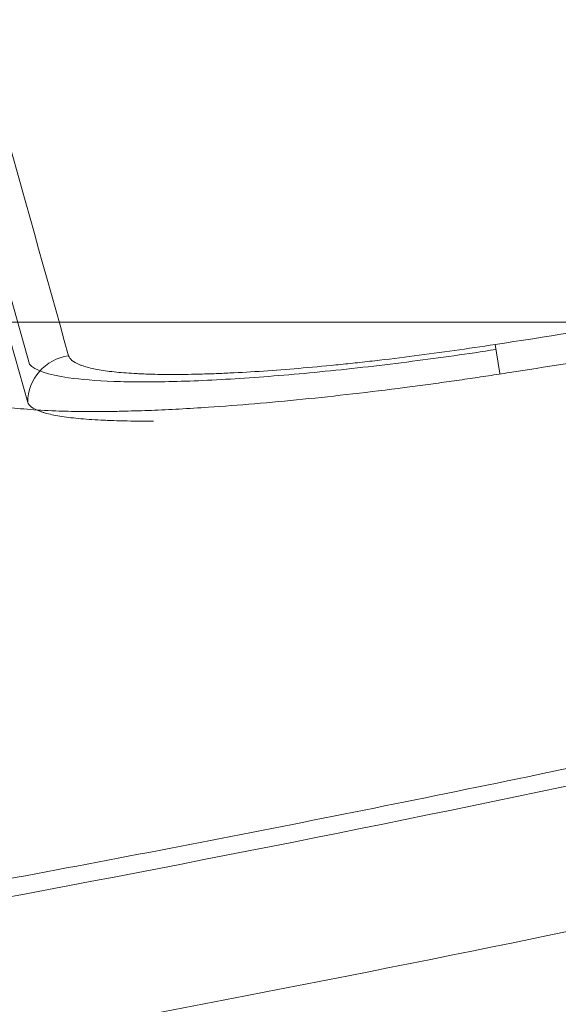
# Model space of a CAD drawing. Header units: millimetres. Extents: x -771 to 771, y -301 to 2485.
# Tile 233 of 256: x 277 to 311, y -43 to 19. Entities that reach past the tile are written whole.
import ezdxf

# ---------------------------------------------------------------- set-up
doc = ezdxf.new("R2010")
doc.units = ezdxf.units.MM
doc.layers.add('ORTHO$2', color=7, linetype='Continuous', true_color=0xffffff)
doc.layers.add('ORTHO$3', color=7, linetype='Continuous', true_color=0xffffff)

msp = doc.modelspace()

# ---------------------------------------------------------------- linework, layer by layer
at = {"layer": 'ORTHO$2', "color": 155, "linetype": 'Continuous', "lineweight": 13}
for p, q in [((277.539, -2.656), (269.034, 27.489)), ((306.954, -1.409), (307.237, -3.25))]:
    msp.add_line(p, q, dxfattribs=at)
msp.add_ellipse((280.423, -5.064), major_axis=(-2.886, -0.821), ratio=0.991947, start_param=4.57674, end_param=6.00402, dxfattribs=at)
for points in [[(280.007, -2.117), (277.123, 8.168), (274.238, 18.546), (271.351, 29.009)], [(268.654, 26.048), (271.577, 15.588), (274.501, 5.215), (277.425, -5.065)]]:
    msp.add_open_spline(points, degree=3, dxfattribs=at)
for points, knots in [([(184.374, -49.542), (198.444, -47.77), (212.463, -45.805), (240.401, -41.505), (254.32, -39.169), (275.127, -35.399), (282.051, -34.097), (295.875, -31.407), (302.775, -30.018), (323.441, -25.726), (337.173, -22.694), (364.549, -16.312), (378.193, -12.961), (398.599, -7.711), (405.39, -5.925), (418.954, -2.28), (425.726, -0.422), (439.251, 3.361), (452.757, 7.211), (472.961, 13.179), (486.397, 17.277), (499.816, 21.43), (506.518, 23.535), (513.212, 25.665)], [0, 0, 0, 0, 0.125, 0.125, 0.25, 0.25, 0.3125, 0.3125, 0.375, 0.375, 0.5, 0.5, 0.625, 0.625, 0.6875, 0.6875, 0.75, 0.75, 0.8125, 0.875, 0.9375, 0.9375, 1, 1, 1, 1]), ([(184.374, -49.542), (198.444, -47.77), (212.463, -45.805), (240.401, -41.505), (254.32, -39.169), (275.127, -35.399), (282.051, -34.097), (295.875, -31.407), (302.775, -30.018), (323.441, -25.726), (337.173, -22.694), (364.549, -16.312), (378.193, -12.961), (398.599, -7.711), (405.39, -5.925), (418.954, -2.28), (425.726, -0.422), (439.251, 3.361), (452.757, 7.211), (472.961, 13.179), (486.397, 17.277), (499.816, 21.43), (506.518, 23.535), (513.212, 25.665)], [0, 0, 0, 0, 0.125, 0.125, 0.25, 0.25, 0.3125, 0.3125, 0.375, 0.375, 0.5, 0.5, 0.625, 0.625, 0.6875, 0.6875, 0.75, 0.75, 0.8125, 0.875, 0.9375, 0.9375, 1, 1, 1, 1]), ([(510.938, 24.454), (492.316, 18.446), (473.61, 12.644), (425.445, -1.571), (395.834, -9.624), (336.086, -24.223), (306.041, -30.746), (245.573, -42.06), (215.14, -46.854), (184.476, -50.723), (184.425, -50.73), (184.374, -50.736)], [0, 0, 0, 0, 0.175861, 0.175861, 0.450422, 0.450422, 0.724983, 0.724983, 0.999544, 0.999544, 1, 1, 1, 1]), ([(510.938, 24.454), (492.316, 18.446), (473.61, 12.644), (425.445, -1.571), (395.834, -9.624), (336.086, -24.223), (306.041, -30.746), (245.573, -42.06), (215.14, -46.854), (184.476, -50.723), (184.425, -50.73), (184.374, -50.736)], [0, 0, 0, 0, 0.175861, 0.175861, 0.450422, 0.450422, 0.724983, 0.724983, 0.999544, 0.999544, 1, 1, 1, 1]), ([(517.527, 16.127), (511.891, 14.352), (500.723, 10.833), (484.072, 5.743), (467.694, 0.852), (451.585, -3.83), (427.04, -10.764), (394.227, -19.534), (352.57, -29.695), (310.966, -38.803), (273.54, -46.028), (240.774, -51.605), (212.563, -55.928), (193.75, -58.371), (184.374, -59.588)], [0, 0, 0, 0, 0.052014, 0.10307, 0.153171, 0.202319, 0.250516, 0.377249, 0.500473, 0.626538, 0.750397, 0.834158, 0.91735, 1, 1, 1, 1]), ([(517.527, 16.127), (511.891, 14.352), (500.723, 10.833), (484.072, 5.743), (467.694, 0.852), (451.585, -3.83), (427.04, -10.764), (394.227, -19.534), (352.57, -29.695), (310.966, -38.803), (273.54, -46.028), (240.774, -51.605), (212.563, -55.928), (193.75, -58.371), (184.374, -59.588)], [0, 0, 0, 0, 0.052014, 0.10307, 0.153171, 0.202319, 0.250516, 0.377249, 0.500473, 0.626538, 0.750397, 0.834158, 0.91735, 1, 1, 1, 1]), ([(382.732, 11.112), (370.124, 8.897), (357.506, 6.741), (338.562, 3.608), (332.244, 2.58), (319.603, 0.559), (313.28, -0.434), (306.954, -1.409)], [0, 0, 0, 0, 0.5, 0.5, 0.75, 0.75, 1, 1, 1, 1]), ([(307.002, -1.726), (305.22, -1.999), (303.461, -2.247), (299.858, -2.711), (297.998, -2.925), (294.432, -3.283), (292.736, -3.427), (289.515, -3.644), (287.979, -3.716), (285.212, -3.784), (283.965, -3.781), (281.746, -3.7), (280.787, -3.621), (278.687, -3.32), (277.847, -3.03), (277.539, -2.656)], [0, 0, 0, 0, 0.12195, 0.12195, 0.253112, 0.253112, 0.384274, 0.384274, 0.515436, 0.515436, 0.646598, 0.646598, 0.77776, 0.77776, 1, 1, 1, 1]), ([(306.954, -1.409), (306.09, -1.542), (305.232, -1.669), (303.529, -1.91), (302.684, -2.024), (301.004, -2.24), (300.171, -2.341), (298.929, -2.484), (298.517, -2.53), (297.695, -2.618), (297.29, -2.661), (296.087, -2.781), (295.305, -2.854), (293.779, -2.983), (293.036, -3.039), (291.588, -3.137), (290.883, -3.178), (290.028, -3.218), (289.859, -3.226), (289.525, -3.24), (289.36, -3.247), (288.87, -3.265), (288.551, -3.274), (287.619, -3.298), (287.028, -3.305), (285.908, -3.302), (285.378, -3.293), (284.755, -3.27), (284.571, -3.263), (284.392, -3.254), (284.273, -3.248), (284.215, -3.245), (283.923, -3.228), (283.7, -3.213), (283.06, -3.161), (282.672, -3.119), (281.973, -3.019), (281.661, -2.962), (281.25, -2.864), (281.123, -2.83), (280.947, -2.775), (280.862, -2.747), (280.783, -2.718), (280.732, -2.698), (280.707, -2.688), (280.487, -2.598), (280.333, -2.511), (280.108, -2.324), (280.037, -2.224), (280.007, -2.117)], [0, 0, 0, 0, 0.0625, 0.0625, 0.125, 0.125, 0.1875, 0.1875, 0.21875, 0.21875, 0.25, 0.25, 0.3125, 0.3125, 0.375, 0.375, 0.4375, 0.4375, 0.453125, 0.453125, 0.46875, 0.46875, 0.5, 0.5, 0.5625, 0.5625, 0.625, 0.625, 0.640625, 0.648438, 0.648438, 0.65625, 0.65625, 0.6875, 0.6875, 0.75, 0.75, 0.8125, 0.8125, 0.84375, 0.84375, 0.859375, 0.867187, 0.867187, 0.875, 0.875, 0.9375, 0.9375, 1, 1, 1, 1]), ([(277.425, -5.065), (277.459, -5.171), (277.539, -5.271), (277.791, -5.458), (277.962, -5.545), (278.208, -5.636), (278.236, -5.646), (278.293, -5.665), (278.381, -5.694), (278.475, -5.722), (278.672, -5.777), (278.814, -5.811), (279.271, -5.909), (279.619, -5.966), (280.398, -6.066), (280.83, -6.108), (281.542, -6.16), (281.791, -6.175), (282.115, -6.191), (282.18, -6.194), (282.312, -6.2), (282.512, -6.209), (282.717, -6.216), (283.409, -6.239), (283.998, -6.248), (284.868, -6.25), (285.121, -6.249), (285.378, -6.247)], [0, 0, 0, 0, 0.135199, 0.135199, 0.270398, 0.270398, 0.287298, 0.287298, 0.304198, 0.337998, 0.337998, 0.405597, 0.405597, 0.540796, 0.540796, 0.675995, 0.675995, 0.743595, 0.743595, 0.760495, 0.760495, 0.777395, 0.811194, 0.811194, 0.946394, 0.946394, 1, 1, 1, 1])]:
    msp.add_open_spline(points, degree=3, knots=knots, dxfattribs=at)
at = {"layer": 'ORTHO$2', "color": 155, "linetype": 'Continuous', "lineweight": 18}
for points, knots in [([(386.885, 10.065), (382.871, 9.35), (374.434, 7.848), (361.548, 5.611), (348.213, 3.342), (334.817, 1.119), (321.363, -1.065), (312.368, -2.476), (307.863, -3.183)], [0, 0, 0, 0, 0.152673, 0.320843, 0.489663, 0.659131, 0.829245, 1, 1, 1, 1]), ([(386.885, 10.065), (382.871, 9.35), (374.434, 7.848), (361.548, 5.611), (348.213, 3.342), (334.817, 1.119), (321.363, -1.065), (312.368, -2.476), (307.863, -3.183)], [0, 0, 0, 0, 0.152673, 0.320843, 0.489663, 0.659131, 0.829245, 1, 1, 1, 1]), ([(307.863, -3.183), (307.418, -3.251), (306.529, -3.388), (305.198, -3.585), (303.871, -3.775), (302.547, -3.956), (300.569, -4.218), (297.957, -4.538), (294.784, -4.881), (291.731, -5.165), (289.144, -5.361), (286.99, -5.492), (285.217, -5.576), (284.116, -5.608), (283.564, -5.623)], [0, 0, 0, 0, 0.050045, 0.099978, 0.149872, 0.199799, 0.249833, 0.375047, 0.500228, 0.624796, 0.749328, 0.832958, 0.916394, 1, 1, 1, 1]), ([(307.863, -3.183), (307.418, -3.251), (306.529, -3.388), (305.198, -3.585), (303.871, -3.775), (302.547, -3.956), (300.569, -4.218), (297.957, -4.538), (294.784, -4.881), (291.731, -5.165), (289.144, -5.361), (286.99, -5.492), (285.217, -5.576), (284.116, -5.608), (283.564, -5.623)], [0, 0, 0, 0, 0.050045, 0.099978, 0.149872, 0.199799, 0.249833, 0.375047, 0.500228, 0.624796, 0.749328, 0.832958, 0.916394, 1, 1, 1, 1]), ([(283.564, -5.623), (283.244, -5.63), (282.605, -5.643), (281.693, -5.65), (280.817, -5.647), (279.982, -5.633), (278.787, -5.597), (277.339, -5.512), (275.816, -5.342), (274.589, -5.112), (273.773, -4.856), (273.264, -4.596), (272.961, -4.352), (272.88, -4.17), (272.84, -4.079)], [0, 0, 0, 0, 0.04987, 0.099626, 0.149345, 0.199103, 0.248975, 0.374033, 0.499143, 0.623903, 0.748776, 0.832495, 0.916125, 1, 1, 1, 1]), ([(283.564, -5.623), (283.244, -5.63), (282.605, -5.643), (281.693, -5.65), (280.817, -5.647), (279.982, -5.633), (278.787, -5.597), (277.339, -5.512), (275.816, -5.342), (274.589, -5.112), (273.773, -4.856), (273.264, -4.596), (272.961, -4.352), (272.88, -4.17), (272.84, -4.079)], [0, 0, 0, 0, 0.04987, 0.099626, 0.149345, 0.199103, 0.248975, 0.374033, 0.499143, 0.623903, 0.748776, 0.832495, 0.916125, 1, 1, 1, 1])]:
    msp.add_open_spline(points, degree=3, knots=knots, dxfattribs=at)
at = {"layer": 'ORTHO$3', "color": 155, "linetype": 'Continuous', "lineweight": 18}
msp.add_line((279.867, 0, 630.132), (273.538, 0, 630.132), dxfattribs=at)
for points, knots in [([(0, 0, 568.965), (38.166, 0, 568.965), (76.589, 0, 568.003), (153.486, 0, 564.135), (191.96, 0, 561.228), (230.519, 0, 557.332), (230.801, 0, 557.304), (231.382, 0, 557.245), (231.673, 0, 557.215), (232.546, 0, 557.126), (233.127, 0, 557.067), (234.872, 0, 556.888), (236.035, 0, 556.768), (239.526, 0, 556.404), (241.854, 0, 556.158), (248.84, 0, 555.409), (253.499, 0, 554.895), (267.485, 0, 553.308), (276.817, 0, 552.191), (304.828, 0, 548.664), (323.52, 0, 546.076), (342.343, 0, 543.231), (342.478, 0, 543.211), (342.758, 0, 543.169), (342.898, 0, 543.147), (343.319, 0, 543.084), (343.599, 0, 543.041), (344.44, 0, 542.913), (345.001, 0, 542.828), (346.684, 0, 542.571), (347.807, 0, 542.399), (351.174, 0, 541.88), (353.42, 0, 541.53), (360.162, 0, 540.47), (364.661, 0, 539.749), (378.17, 0, 537.543), (387.19, 0, 536.014), (414.284, 0, 531.255), (432.388, 0, 527.851), (450.496, 0, 524.219)], [0, 0, 0, 0, 0.25, 0.25, 0.5, 0.5, 0.501953, 0.501953, 0.503906, 0.503906, 0.507812, 0.507812, 0.515625, 0.515625, 0.53125, 0.53125, 0.5625, 0.5625, 0.625, 0.625, 0.75, 0.75, 0.750977, 0.750977, 0.751953, 0.751953, 0.753906, 0.753906, 0.757812, 0.757812, 0.765625, 0.765625, 0.78125, 0.78125, 0.8125, 0.8125, 0.875, 0.875, 1, 1, 1, 1]), ([(0, 0, 620), (11.405, 0, 620), (34.17, 0, 619.899), (68.181, 0, 619.446), (102.058, 0, 618.697), (135.801, 0, 617.655), (169.411, 0, 616.322), (202.888, 0, 614.702), (236.233, 0, 612.798), (258.374, 0, 611.341), (280.47, 0, 609.792), (291.496, 0, 608.971), (305.251, 0, 607.887), (308, 0, 607.668), (311.435, 0, 607.39), (312.122, 0, 607.334), (313.496, 0, 607.222), (315.556, 0, 607.054), (323.1, 0, 606.431), (329.936, 0, 605.848), (346.298, 0, 604.418), (367.996, 0, 602.428), (400.194, 0, 599.2), (432.044, 0, 595.738), (463.549, 0, 592.05), (494.71, 0, 588.143), (515.253, 0, 585.398), (525.468, 0, 583.991)], [0, 0, 0, 0, 0.0625, 0.125, 0.1875, 0.25, 0.3125, 0.375, 0.4375, 0.5, 0.5, 0.5625, 0.5625, 0.578125, 0.578125, 0.582031, 0.582031, 0.585938, 0.59375, 0.625, 0.625, 0.6875, 0.75, 0.8125, 0.875, 0.9375, 1, 1, 1, 1]), ([(0, 0, 570), (8.524, 0, 569.972), (25.596, 0, 569.917), (51.228, 0, 569.47), (76.906, 0, 568.756), (102.614, 0, 567.747), (128.337, 0, 566.45), (154.06, 0, 564.864), (179.767, 0, 562.989), (205.442, 0, 560.826), (241.37, 0, 557.392), (287.581, 0, 552.13), (328.844, 0, 546.397), (355.437, 0, 542.298), (367.472, 0, 540.377), (379.525, 0, 538.387), (391.595, 0, 536.328), (403.678, 0, 534.201), (415.773, 0, 532.005), (427.875, 0, 529.739), (439.988, 0, 527.409), (448.033, 0, 525.804), (452.066, 0, 525)], [0, 0, 0, 0, 0.054941, 0.110042, 0.1653, 0.220714, 0.276279, 0.331994, 0.387855, 0.443861, 0.500009, 0.624014, 0.749991, 0.777171, 0.804501, 0.831981, 0.859611, 0.887391, 0.91532, 0.943398, 0.971625, 1, 1, 1, 1]), ([(0, 0, 568.965), (38.166, 0, 568.965), (76.589, 0, 568.003), (153.486, 0, 564.135), (191.96, 0, 561.228), (230.519, 0, 557.332), (230.801, 0, 557.304), (231.382, 0, 557.245), (231.673, 0, 557.215), (232.546, 0, 557.126), (233.127, 0, 557.067), (234.872, 0, 556.888), (236.035, 0, 556.768), (239.526, 0, 556.404), (241.854, 0, 556.158), (248.84, 0, 555.409), (253.499, 0, 554.895), (267.485, 0, 553.308), (276.817, 0, 552.191), (304.828, 0, 548.664), (323.52, 0, 546.076), (342.343, 0, 543.231), (342.478, 0, 543.211), (342.758, 0, 543.169), (342.898, 0, 543.147), (343.319, 0, 543.084), (343.599, 0, 543.041), (344.44, 0, 542.913), (345.001, 0, 542.828), (346.684, 0, 542.571), (347.807, 0, 542.399), (351.174, 0, 541.88), (353.42, 0, 541.53), (360.162, 0, 540.47), (364.661, 0, 539.749), (378.17, 0, 537.543), (387.19, 0, 536.014), (414.284, 0, 531.255), (432.388, 0, 527.851), (450.496, 0, 524.219)], [0, 0, 0, 0, 0.25, 0.25, 0.5, 0.5, 0.501953, 0.501953, 0.503906, 0.503906, 0.507812, 0.507812, 0.515625, 0.515625, 0.53125, 0.53125, 0.5625, 0.5625, 0.625, 0.625, 0.75, 0.75, 0.750977, 0.750977, 0.751953, 0.751953, 0.753906, 0.753906, 0.757812, 0.757812, 0.765625, 0.765625, 0.78125, 0.78125, 0.8125, 0.8125, 0.875, 0.875, 1, 1, 1, 1]), ([(0, 0, 570), (8.524, 0, 569.972), (25.596, 0, 569.917), (51.228, 0, 569.47), (76.906, 0, 568.756), (102.614, 0, 567.747), (128.337, 0, 566.45), (154.06, 0, 564.864), (179.767, 0, 562.989), (205.442, 0, 560.826), (241.37, 0, 557.392), (287.581, 0, 552.13), (328.844, 0, 546.397), (355.437, 0, 542.298), (367.472, 0, 540.377), (379.525, 0, 538.387), (391.595, 0, 536.328), (403.678, 0, 534.201), (415.773, 0, 532.005), (427.875, 0, 529.739), (439.988, 0, 527.409), (448.033, 0, 525.804), (452.066, 0, 525)], [0, 0, 0, 0, 0.054941, 0.110042, 0.1653, 0.220714, 0.276279, 0.331994, 0.387855, 0.443861, 0.500009, 0.624014, 0.749991, 0.777171, 0.804501, 0.831981, 0.859611, 0.887391, 0.91532, 0.943398, 0.971625, 1, 1, 1, 1]), ([(0, 0, 620), (11.405, 0, 620), (34.17, 0, 619.899), (68.181, 0, 619.446), (102.058, 0, 618.697), (135.801, 0, 617.655), (169.411, 0, 616.322), (202.888, 0, 614.702), (236.233, 0, 612.798), (258.374, 0, 611.341), (280.47, 0, 609.792), (291.496, 0, 608.971), (305.251, 0, 607.887), (308, 0, 607.668), (311.435, 0, 607.39), (312.122, 0, 607.334), (313.496, 0, 607.222), (315.556, 0, 607.054), (323.1, 0, 606.431), (329.936, 0, 605.848), (346.298, 0, 604.418), (367.996, 0, 602.428), (400.194, 0, 599.2), (432.044, 0, 595.738), (463.549, 0, 592.05), (494.71, 0, 588.143), (515.253, 0, 585.398), (525.468, 0, 583.991)], [0, 0, 0, 0, 0.0625, 0.125, 0.1875, 0.25, 0.3125, 0.375, 0.4375, 0.5, 0.5, 0.5625, 0.5625, 0.578125, 0.578125, 0.582031, 0.582031, 0.585938, 0.59375, 0.625, 0.625, 0.6875, 0.75, 0.8125, 0.875, 0.9375, 1, 1, 1, 1]), ([(310.923, 0, 775.51), (301.208, 0, 775.989), (280.354, 0, 776.966), (249.321, 0, 778.237), (218.879, 0, 779.337), (191.458, 0, 780.202), (167.037, 0, 780.873), (145.453, 0, 781.389), (127.508, 0, 781.761), (116.705, 0, 781.958), (112.205, 0, 782.036)], [0, 0, 0, 0, 0.147592, 0.316444, 0.469669, 0.607478, 0.73006, 0.837581, 0.93237, 1, 1, 1, 1]), ([(155.015, 0, 26.267), (157.331, 0, 27.034), (168.458, 0, 30.724), (188.27, 0, 37.336), (214.321, 0, 46.114), (240.004, 0, 54.852), (265.322, 0, 63.54), (282.066, 0, 69.353), (290.381, 0, 72.24)], [0, 0, 0, 0, 0.051203, 0.246016, 0.438307, 0.628072, 0.815304, 1, 1, 1, 1]), ([(278.384, 0, 629.22), (277.548, 0, 629.403), (275.871, 0, 629.769), (273.307, 0, 630.062), (271.572, 0, 630.132), (270.697, 0, 630.132), (270.697, 0, 630.132)], [0, 0, 0, 0, 0.331712, 0.664968, 0.999774, 1, 1, 1, 1]), ([(287.991, 0, 609.912), (287.796, 0, 610.525), (286.958, 0, 613.201), (285.612, 0, 617.748), (283.638, 0, 623.166), (281.247, 0, 627.696), (279.379, 0, 628.692), (278.384, 0, 629.222)], [0, 0, 0, 0, 0.0695, 0.300421, 0.501091, 0.734291, 1, 1, 1, 1]), ([(330.538, 0, 610.817), (317.448, 0, 610.673), (300.751, 0, 610.353), (284.057, 0, 609.88), (280.447, 0, 609.77)], [0, 0, 0, 0, 0.783725, 1, 1, 1, 1]), ([(280.485, 0, 628.056), (280.604, 0, 627.963), (281.376, 0, 627.301), (282.852, 0, 625.404), (284.556, 0, 621.72), (285.967, 0, 617.725), (287.167, 0, 613.886), (287.943, 0, 611.313), (288.367, 0, 609.931)], [0, 0, 0, 0, 0.037467, 0.245272, 0.48595, 0.66024, 0.815718, 1, 1, 1, 1]), ([(281.846, 0, 629.973), (281.237, 0, 630.041), (280.611, 0, 630.109), (281.533, 0, 630.008), (283.432, 0, 629.797), (285.665, 0, 629.544), (287.617, 0, 629.313), (288.627, 0, 629.194)], [0, 0, 0, 0, 0.249478, 0.499553, 0.655246, 0.821439, 1, 1, 1, 1]), ([(288.616, 0, 629.196), (288.696, 0, 629.186), (288.861, 0, 629.166), (289.153, 0, 629.131), (289.484, 0, 629.092), (289.858, 0, 629.047), (290.273, 0, 628.996), (290.729, 0, 628.941), (291.404, 0, 628.858), (292.356, 0, 628.741), (293.817, 0, 628.559), (295.706, 0, 628.319), (298.021, 0, 628.019), (300.573, 0, 627.681), (304.112, 0, 627.199), (308.541, 0, 626.573), (313.943, 0, 625.772), (319.2, 0, 624.956), (324.714, 0, 624.065), (328.341, 0, 623.445), (330.32, 0, 623.107)], [0, 0, 0, 0, 0.009907, 0.020328, 0.031317, 0.042924, 0.055189, 0.068145, 0.081823, 0.110841, 0.143386, 0.193413, 0.250656, 0.310715, 0.375304, 0.500276, 0.619715, 0.750106, 0.863618, 1, 1, 1, 1]), ([(290.381, 0, 72.24), (290.452, 0, 72.264), (290.59, 0, 72.312), (290.717, 0, 72.357), (290.778, 0, 72.378)], [0, 0, 0, 0, 0.518581, 1, 1, 1, 1]), ([(290.381, 0, 72.24), (290.565, 0, 72.313), (290.75, 0, 72.381), (291.123, 0, 72.505), (291.31, 0, 72.561), (291.875, 0, 72.715), (292.256, 0, 72.797), (292.831, 0, 72.905), (293.023, 0, 72.938), (293.408, 0, 73), (293.601, 0, 73.03), (294.181, 0, 73.115), (294.568, 0, 73.168), (294.955, 0, 73.221)], [0, 0, 0, 0, 0.125, 0.125, 0.25, 0.25, 0.5, 0.5, 0.625, 0.625, 0.75, 0.75, 1, 1, 1, 1]), ([(293.443, 0, 72.837), (293.359, 0, 72.836), (293.273, 0, 72.834), (293.162, 0, 72.83), (293.14, 0, 72.829), (293.119, 0, 72.828)], [0, 0, 0, 0, 0.806452, 0.806452, 1, 1, 1, 1]), ([(294.955, 0, 73.221), (295.47, 0, 73.293), (295.984, 0, 73.374), (297.005, 0, 73.56), (297.514, 0, 73.664), (298.525, 0, 73.896), (299.028, 0, 74.024), (300.028, 0, 74.308), (300.524, 0, 74.464), (301.017, 0, 74.636)], [0, 0, 0, 0, 0.25, 0.25, 0.5, 0.5, 0.75, 0.75, 1, 1, 1, 1]), ([(301.017, 0, 74.637), (306.138, 0, 76.429), (316.341, 0, 80), (326.535, 0, 83.598), (331.614, 0, 85.39)], [0, 0, 0, 0, 0.501813, 1, 1, 1, 1])]:
    msp.add_open_spline(points, degree=3, knots=knots, dxfattribs=at)
at = {"layer": 'ORTHO$3', "color": 155, "linetype": 'Continuous', "lineweight": 13}
for points, knots in [([(528.546, 0, 575.844), (518.275, 0, 577.28), (497.617, 0, 580.081), (466.283, 0, 584.068), (434.6, 0, 587.832), (402.568, 0, 591.364), (370.185, 0, 594.658), (348.361, 0, 596.688), (331.904, 0, 598.148), (326.403, 0, 598.623), (319.509, 0, 599.205), (317.439, 0, 599.378), (315.367, 0, 599.55), (313.985, 0, 599.664), (313.294, 0, 599.721), (309.839, 0, 600.005), (307.073, 0, 600.229), (293.238, 0, 601.334), (282.147, 0, 602.172), (259.92, 0, 603.753), (237.649, 0, 605.239), (204.106, 0, 607.182), (170.43, 0, 608.835), (136.619, 0, 610.195), (102.674, 0, 611.259), (68.593, 0, 612.023), (34.377, 0, 612.485), (11.474, 0, 612.588), (0, 0, 612.588)], [0, 0, 0, 0, 0.0625, 0.125, 0.1875, 0.25, 0.3125, 0.375, 0.375, 0.40625, 0.40625, 0.414063, 0.417969, 0.417969, 0.421875, 0.421875, 0.4375, 0.4375, 0.5, 0.5, 0.5625, 0.625, 0.6875, 0.75, 0.8125, 0.875, 0.9375, 1, 1, 1, 1]), ([(528.546, 0, 575.844), (518.275, 0, 577.28), (497.617, 0, 580.081), (466.283, 0, 584.068), (434.6, 0, 587.832), (402.568, 0, 591.364), (370.185, 0, 594.658), (348.361, 0, 596.688), (331.904, 0, 598.148), (326.403, 0, 598.623), (319.509, 0, 599.205), (317.439, 0, 599.378), (315.367, 0, 599.55), (313.985, 0, 599.664), (313.294, 0, 599.721), (309.839, 0, 600.005), (307.073, 0, 600.229), (293.238, 0, 601.334), (282.147, 0, 602.172), (259.92, 0, 603.753), (237.649, 0, 605.239), (204.106, 0, 607.182), (170.43, 0, 608.835), (136.619, 0, 610.195), (102.674, 0, 611.259), (68.593, 0, 612.023), (34.377, 0, 612.485), (11.474, 0, 612.588), (0, 0, 612.588)], [0, 0, 0, 0, 0.0625, 0.125, 0.1875, 0.25, 0.3125, 0.375, 0.375, 0.40625, 0.40625, 0.414063, 0.417969, 0.417969, 0.421875, 0.421875, 0.4375, 0.4375, 0.5, 0.5, 0.5625, 0.625, 0.6875, 0.75, 0.8125, 0.875, 0.9375, 1, 1, 1, 1]), ([(194.945, 0, 705.341), (195.879, 0, 706.446), (196.82, 0, 707.539), (198.569, 0, 709.536), (199.374, 0, 710.443), (200.387, 0, 711.567), (200.59, 0, 711.791), (200.996, 0, 712.239), (201.2, 0, 712.462), (201.81, 0, 713.13), (202.218, 0, 713.573), (204.259, 0, 715.775), (205.901, 0, 717.498), (209.204, 0, 720.866), (210.865, 0, 722.512), (213.37, 0, 724.925), (214.207, 0, 725.719), (215.886, 0, 727.29), (216.728, 0, 728.066), (219.262, 0, 730.367), (220.96, 0, 731.864), (224.375, 0, 734.785), (226.092, 0, 736.209), (229.542, 0, 738.985), (231.276, 0, 740.337), (234.76, 0, 742.971), (236.511, 0, 744.252), (240.03, 0, 746.742), (241.798, 0, 747.952), (245.352, 0, 750.3), (247.137, 0, 751.438), (249.38, 0, 752.815), (250.054, 0, 753.225), (250.729, 0, 753.63), (251.179, 0, 753.898), (251.404, 0, 754.032), (252.531, 0, 754.698), (253.433, 0, 755.221), (256.139, 0, 756.758), (257.946, 0, 757.743), (260.66, 0, 759.161), (261.565, 0, 759.623), (263.376, 0, 760.528), (264.283, 0, 760.97), (267.004, 0, 762.268), (268.822, 0, 763.092), (271.554, 0, 764.268), (272.466, 0, 764.65), (274.291, 0, 765.394), (275.205, 0, 765.756), (276.578, 0, 766.282), (277.037, 0, 766.455), (277.955, 0, 766.796), (278.414, 0, 766.964), (279.106, 0, 767.211), (279.337, 0, 767.292), (279.801, 0, 767.454), (280.033, 0, 767.534), (280.384, 0, 767.653), (280.501, 0, 767.692), (280.737, 0, 767.77), (280.855, 0, 767.809), (281.093, 0, 767.885), (281.213, 0, 767.923), (281.395, 0, 767.979), (281.456, 0, 767.998), (281.549, 0, 768.025), (281.58, 0, 768.035), (281.642, 0, 768.053), (281.673, 0, 768.062), (281.704, 0, 768.071)], [0, 0, 0, 0, 0.03568, 0.03568, 0.065815, 0.065815, 0.073349, 0.073349, 0.080882, 0.080882, 0.09595, 0.09595, 0.15622, 0.15622, 0.21649, 0.21649, 0.246625, 0.246625, 0.27676, 0.27676, 0.33703, 0.33703, 0.3973, 0.3973, 0.45757, 0.45757, 0.51784, 0.51784, 0.57811, 0.57811, 0.63838, 0.63838, 0.653447, 0.660981, 0.660981, 0.668515, 0.668515, 0.69865, 0.69865, 0.75892, 0.75892, 0.789055, 0.789055, 0.81919, 0.81919, 0.87946, 0.87946, 0.909595, 0.909595, 0.93973, 0.93973, 0.954797, 0.954797, 0.969865, 0.969865, 0.977399, 0.977399, 0.984932, 0.984932, 0.988699, 0.988699, 0.992466, 0.992466, 0.996233, 0.996233, 0.998117, 0.998117, 0.999058, 0.999058, 1, 1, 1, 1]), ([(214.861, 0, 693.933), (215.626, 0, 695.335), (216.397, 0, 696.723), (218.3, 0, 700.077), (219.438, 0, 702.027), (221.168, 0, 704.908), (221.893, 0, 706.099), (222.623, 0, 707.278), (222.916, 0, 707.749), (223.063, 0, 707.984), (223.503, 0, 708.687), (223.797, 0, 709.153), (225.269, 0, 711.471), (226.455, 0, 713.286), (228.842, 0, 716.839), (230.044, 0, 718.578), (232.463, 0, 721.98), (233.68, 0, 723.644), (236.131, 0, 726.898), (237.364, 0, 728.488), (239.846, 0, 731.597), (241.095, 0, 733.116), (243.606, 0, 736.082), (246.133, 0, 738.976), (248.689, 0, 741.729), (251.26, 0, 744.41), (252.553, 0, 745.716), (255.154, 0, 748.256), (256.462, 0, 749.491), (258.107, 0, 750.99), (258.601, 0, 751.436), (259.096, 0, 751.877), (259.427, 0, 752.17), (259.592, 0, 752.316), (260.419, 0, 753.043), (261.082, 0, 753.614), (263.071, 0, 755.298), (264.4, 0, 756.381), (267.064, 0, 758.466), (268.399, 0, 759.469), (271.078, 0, 761.394), (272.421, 0, 762.317), (274.442, 0, 763.641), (275.117, 0, 764.073), (276.47, 0, 764.915), (277.148, 0, 765.326), (278.167, 0, 765.927), (278.508, 0, 766.125), (279.19, 0, 766.516), (279.532, 0, 766.708), (280.048, 0, 766.993), (280.221, 0, 767.087), (280.568, 0, 767.274), (280.742, 0, 767.366), (281.005, 0, 767.504), (281.093, 0, 767.55), (281.271, 0, 767.64), (281.361, 0, 767.686), (281.542, 0, 767.775), (281.633, 0, 767.82), (281.773, 0, 767.886), (281.82, 0, 767.908), (281.916, 0, 767.951), (281.964, 0, 767.973), (282.014, 0, 767.994)], [0, 0, 0, 0, 0.039195, 0.039195, 0.095713, 0.095713, 0.123972, 0.131037, 0.131037, 0.138102, 0.138102, 0.152231, 0.152231, 0.208749, 0.208749, 0.265267, 0.265267, 0.321785, 0.321785, 0.378303, 0.378303, 0.434821, 0.434821, 0.491339, 0.547857, 0.547857, 0.604374, 0.604374, 0.660892, 0.660892, 0.675022, 0.682087, 0.682087, 0.689151, 0.689151, 0.71741, 0.71741, 0.773928, 0.773928, 0.830446, 0.830446, 0.886964, 0.886964, 0.915223, 0.915223, 0.943482, 0.943482, 0.957612, 0.957612, 0.971741, 0.971741, 0.978806, 0.978806, 0.985871, 0.985871, 0.989403, 0.989403, 0.992935, 0.992935, 0.996468, 0.996468, 0.998234, 0.998234, 1, 1, 1, 1]), ([(226.226, 0, 629.099), (230.578, 0, 629.11), (241.446, 0, 629.138), (258.832, 0, 629.18), (271.866, 0, 629.207), (278.384, 0, 629.22)], [0, 0, 0, 0, 0.250341, 0.625161, 1, 1, 1, 1]), ([(273.542, 0, 630.132), (273.542, 0, 630.132), (274.748, 0, 630.134), (277.317, 0, 630.012), (279.848, 0, 629.5), (281.2, 0, 629.226)], [0, 0, 0, 0, 0, 0.465387, 1, 1, 1, 1]), ([(280.75, 0, 628.889), (279.17, 0, 629.317), (277.553, 0, 629.533), (275.757, 0, 629.687), (275.59, 0, 629.7), (275.424, 0, 629.712)], [0, 0, 0, 0, 0.907492, 0.907492, 1, 1, 1, 1]), ([(289.798, 0, 609.961), (289.661, 0, 610.408), (289.107, 0, 612.225), (288.142, 0, 615.428), (286.857, 0, 619.357), (285.48, 0, 622.858), (283.984, 0, 625.691), (282.371, 0, 627.646), (281.1, 0, 628.374), (280.233, 0, 628.569), (279.85, 0, 628.657), (279.613, 0, 628.708), (279.523, 0, 628.727)], [0, 0, 0, 0, 0.047074, 0.190269, 0.333465, 0.47666, 0.619855, 0.763051, 0.906246, 0.942045, 0.977844, 1, 1, 1, 1]), ([(287.446, 0, 629.239), (287.228, 0, 629.265), (286.796, 0, 629.318), (286.178, 0, 629.393), (285.588, 0, 629.464), (285.029, 0, 629.531), (284.5, 0, 629.594), (284.001, 0, 629.653), (283.101, 0, 629.759), (281.947, 0, 629.894), (280.769, 0, 630.029), (280.022, 0, 630.113), (279.849, 0, 630.132), (279.85, 0, 630.132), (279.85, 0, 630.132)], [0, 0, 0, 0, 0.049513, 0.098188, 0.14604, 0.193085, 0.239339, 0.284819, 0.329543, 0.497268, 0.658381, 0.830916, 0.999966, 1, 1, 1, 1]), ([(290.248, 0, 610.001), (290.213, 0, 610.113), (289.823, 0, 611.374), (289.045, 0, 613.952), (287.707, 0, 618.245), (286.241, 0, 622.276), (284.952, 0, 624.881), (284.084, 0, 626.224), (283.461, 0, 627.046), (282.678, 0, 627.858), (281.776, 0, 628.542), (281.104, 0, 628.77), (280.751, 0, 628.89)], [0, 0, 0, 0, 0.012972, 0.144513, 0.291034, 0.504209, 0.64583, 0.690611, 0.756564, 0.822403, 0.906683, 1, 1, 1, 1]), ([(281.201, 0, 629.228), (281.587, 0, 629.095), (282.322, 0, 628.84), (283.345, 0, 628.001), (284.24, 0, 626.963), (285.36, 0, 625.274), (286.727, 0, 622.422), (288.269, 0, 618.11), (289.623, 0, 613.793), (290.427, 0, 611.113), (290.763, 0, 610.016)], [0, 0, 0, 0, 0.101506, 0.193703, 0.276527, 0.349961, 0.515928, 0.700493, 0.875829, 1, 1, 1, 1]), ([(283.443, 0, 768.977), (283.51, 0, 769.003), (283.573, 0, 769.029), (283.698, 0, 769.081), (283.759, 0, 769.107), (283.88, 0, 769.16), (283.939, 0, 769.186), (284.056, 0, 769.239), (284.114, 0, 769.266), (284.287, 0, 769.345), (284.4, 0, 769.398), (284.626, 0, 769.504), (284.738, 0, 769.556), (285.072, 0, 769.713), (285.292, 0, 769.817), (285.731, 0, 770.022), (285.95, 0, 770.123), (286.386, 0, 770.323), (286.603, 0, 770.421), (287.037, 0, 770.616), (287.254, 0, 770.711), (287.904, 0, 770.995), (288.336, 0, 771.179), (289.2, 0, 771.535), (289.631, 0, 771.708), (290.492, 0, 772.042), (290.922, 0, 772.203), (292.212, 0, 772.671), (293.07, 0, 772.961), (294.356, 0, 773.362), (294.785, 0, 773.49), (295.427, 0, 773.673), (295.641, 0, 773.733), (296.069, 0, 773.85), (297.138, 0, 774.134), (298.204, 0, 774.383), (299.907, 0, 774.736), (300.756, 0, 774.89), (302.029, 0, 775.086), (302.664, 0, 775.176), (303.299, 0, 775.252), (303.722, 0, 775.301), (303.933, 0, 775.323), (304.988, 0, 775.429), (305.829, 0, 775.491), (307.502, 0, 775.568), (308.336, 0, 775.584), (309.754, 0, 775.571), (310.341, 0, 775.555), (310.926, 0, 775.527)], [0, 0, 0, 0, 0.005836, 0.005836, 0.011671, 0.011671, 0.017507, 0.017507, 0.023343, 0.023343, 0.035014, 0.035014, 0.046685, 0.046685, 0.070028, 0.070028, 0.093371, 0.093371, 0.116713, 0.116713, 0.140056, 0.140056, 0.186741, 0.186741, 0.233427, 0.233427, 0.280112, 0.280112, 0.373483, 0.373483, 0.420168, 0.420168, 0.443511, 0.443511, 0.466853, 0.560224, 0.560224, 0.653595, 0.653595, 0.70028, 0.723623, 0.723623, 0.746965, 0.746965, 0.840336, 0.840336, 0.933707, 0.933707, 1, 1, 1, 1]), ([(353.186, 0, 763.747), (352.697, 0, 764.011), (352.206, 0, 764.27), (351.585, 0, 764.59), (351.456, 0, 764.656), (351.199, 0, 764.786), (350.814, 0, 764.981), (349.912, 0, 765.427), (349.136, 0, 765.797), (347.579, 0, 766.517), (346.536, 0, 766.974), (343.388, 0, 768.274), (341.267, 0, 769.047), (336.979, 0, 770.412), (334.812, 0, 771.004), (330.432, 0, 772.009), (328.22, 0, 772.421), (323.749, 0, 773.069), (321.49, 0, 773.303), (316.928, 0, 773.594), (314.624, 0, 773.649), (311.716, 0, 773.605), (311.133, 0, 773.591), (310.256, 0, 773.56), (309.964, 0, 773.549), (309.378, 0, 773.523), (307.914, 0, 773.451), (306.445, 0, 773.343), (304.09, 0, 773.126), (302.91, 0, 772.995), (301.432, 0, 772.803), (301.136, 0, 772.763), (300.543, 0, 772.681), (300.247, 0, 772.638), (299.358, 0, 772.506), (298.765, 0, 772.412), (296.984, 0, 772.114), (295.795, 0, 771.893), (294.008, 0, 771.529), (293.412, 0, 771.402), (292.218, 0, 771.137), (291.621, 0, 770.998), (290.424, 0, 770.711), (289.826, 0, 770.562), (288.926, 0, 770.331), (288.626, 0, 770.252), (288.025, 0, 770.093), (287.724, 0, 770.012), (287.121, 0, 769.847), (286.82, 0, 769.763), (286.214, 0, 769.594), (285.911, 0, 769.508), (285.452, 0, 769.377), (285.299, 0, 769.334), (284.991, 0, 769.246), (284.837, 0, 769.202), (284.603, 0, 769.137), (284.524, 0, 769.115), (284.367, 0, 769.071), (284.287, 0, 769.049), (284.127, 0, 769.006), (284.047, 0, 768.984), (283.883, 0, 768.941), (283.8, 0, 768.92), (283.716, 0, 768.9)], [0, 0, 0, 0, 0.023485, 0.023485, 0.029588, 0.029588, 0.035692, 0.047898, 0.072311, 0.072311, 0.121137, 0.121137, 0.218788, 0.218788, 0.31644, 0.31644, 0.414091, 0.414091, 0.511743, 0.511743, 0.609394, 0.609394, 0.633807, 0.633807, 0.646013, 0.646013, 0.65822, 0.707046, 0.707046, 0.755871, 0.755871, 0.768078, 0.768078, 0.780284, 0.780284, 0.804697, 0.804697, 0.853523, 0.853523, 0.877936, 0.877936, 0.902349, 0.902349, 0.926761, 0.926761, 0.938968, 0.938968, 0.951174, 0.951174, 0.963381, 0.963381, 0.975587, 0.975587, 0.98169, 0.98169, 0.987794, 0.987794, 0.990845, 0.990845, 0.993897, 0.993897, 0.996948, 0.996948, 1, 1, 1, 1]), ([(328.789, 0, 621.174), (325.955, 0, 621.769), (320.626, 0, 622.89), (313.211, 0, 624.41), (307.164, 0, 625.619), (302.312, 0, 626.567), (298.462, 0, 627.301), (295.162, 0, 627.913), (292.403, 0, 628.406), (290.203, 0, 628.786), (288.495, 0, 629.069), (287.769, 0, 629.186), (287.433, 0, 629.24)], [0, 0, 0, 0, 0.189264, 0.35589, 0.500057, 0.601791, 0.692705, 0.77306, 0.843234, 0.903785, 0.955579, 1, 1, 1, 1])]:
    msp.add_open_spline(points, degree=3, knots=knots, dxfattribs=at)
for points in [[(278.384, 0, 629.221), (278.574, 0, 629.225), (278.787, 0, 629.066), (278.843, 0, 628.878)], [(281.201, 0, 629.226), (283.28, 0, 629.23), (285.36, 0, 629.234), (287.44, 0, 629.238)], [(282.014, 0, 767.994), (281.911, 0, 768.019), (281.808, 0, 768.045), (281.704, 0, 768.071)], [(283.716, 0, 768.901), (283.625, 0, 768.926), (283.534, 0, 768.952), (283.443, 0, 768.977)], [(293.443, 0, 72.837), (293.954, 0, 72.833), (294.464, 0, 72.963), (294.955, 0, 73.221)], [(301.017, 0, 74.636), (309.758, 0, 74.664), (318.49, 0, 74.693), (327.212, 0, 74.721)]]:
    msp.add_open_spline(points, degree=3, dxfattribs=at)
at = {"layer": 'ORTHO$3', "color": 155, "linetype": 'Continuous', "lineweight": 18}
for points, degree in [([(281.798, 0, 629.978), (279.85, 0, 630.132)], 1), ([(281.704, 0, 768.071), (282.375, 0, 768.356), (283.046, 0, 768.633), (283.716, 0, 768.901)], 3), ([(290.778, 0, 72.378), (290.782, 0, 72.379), (290.786, 0, 72.381), (290.79, 0, 72.382)], 3), ([(329.093, 0, 72.941), (317.228, 0, 72.906), (305.344, 0, 72.871), (293.443, 0, 72.837)], 3)]:
    msp.add_open_spline(points, degree=degree, dxfattribs=at)
at = {"layer": 'ORTHO$3', "color": 155, "linetype": 'Continuous', "lineweight": 13}
for points, weights in [([(281.201, 0, 629.228), (280.866, 0, 629.22), (280.751, 0, 628.89)], [0.99980284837, 0.819428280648, 1]), ([(287.446, 0, 629.239), (288.038, 0, 629.264), (288.624, 0, 629.195)], [0.999999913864, 0.99761809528, 0.999975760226])]:
    msp.add_rational_spline(points, weights, degree=2, dxfattribs=at)

doc.saveas('drawing.dxf')
